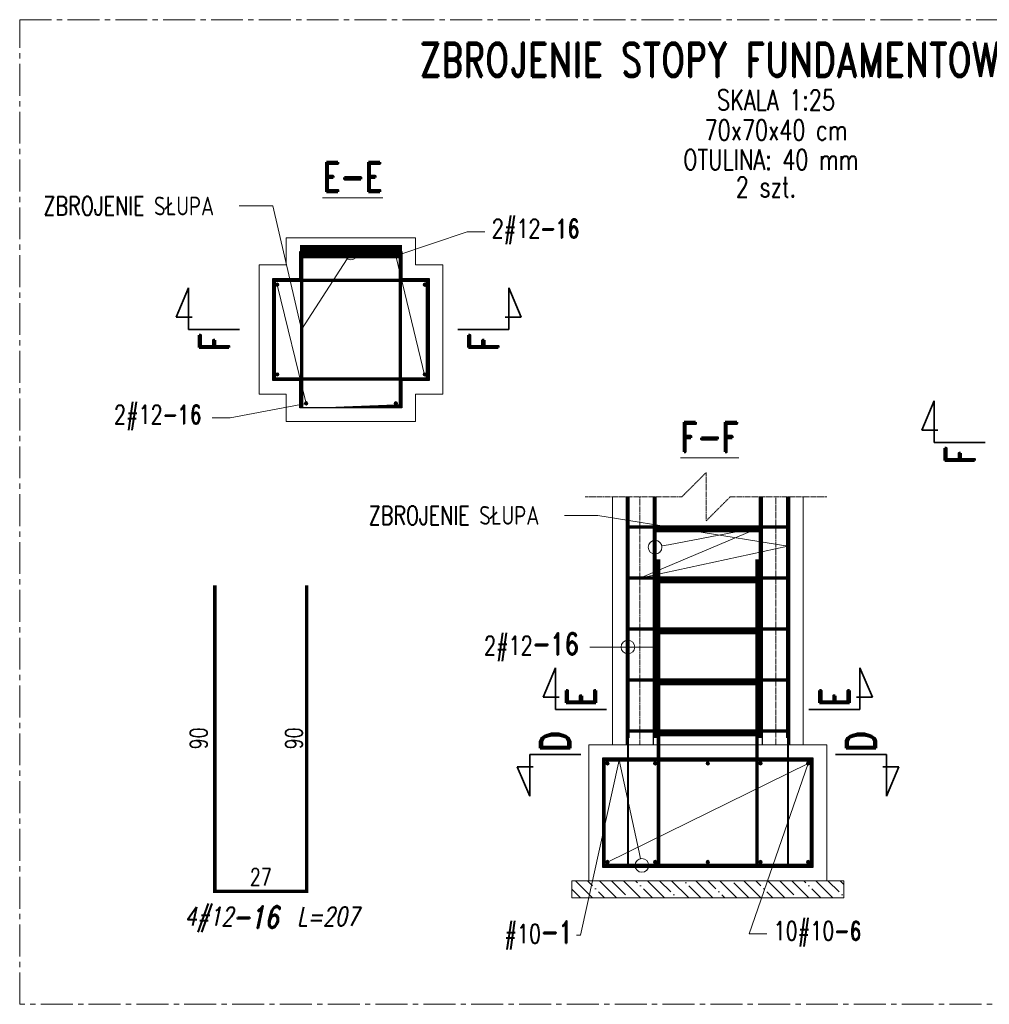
# Model space of a CAD drawing. Header units: millimetres. Extents: x -8 to 14965326, y -810 to 11054951.
# Tile 48 of 72: x 7507589 to 7507874, y 5557297 to 5557586. Entities that reach past the tile are written whole.
import ezdxf
from ezdxf import colors
from ezdxf.entities.mleader import LeaderData, LeaderLine
from ezdxf.enums import TextEntityAlignment as Align
from ezdxf.math import Vec2, Vec3

# ---------------------------------------------------------------- set-up
doc = ezdxf.new("R2010")
doc.units = ezdxf.units.MM
doc.header["$LTSCALE"] = 0.5
doc.header["$MEASUREMENT"] = 0
doc.linetypes.add('CENTER2', pattern=[1.125, 0.75, -0.125, 0.125, -0.125])
doc.linetypes.add('KRESKOWA', pattern=[0.75, 0.5, -0.25])
doc.layers.get('0').update_dxf_attribs({"linetype": 'CONTINUOUS', "lineweight": 13})
doc.layers.get('Defpoints').update_dxf_attribs({"linetype": 'CONTINUOUS'})
for name, color, linetype, lineweight in [('A_05-widok proj', 250, 'CONTINUOUS', 18), ('K_Cienkie przerywane', 252, 'KRESKOWA', 9), ('K_Fundamenty - widok', 40, 'CONTINUOUS', 15), ('K_Kreskowanie', 253, 'CONTINUOUS', 5), ('K_Opis', 7, 'CONTINUOUS', 9), ('K_Ściany - widok', 255, 'CONTINUOUS', 15), ('tkd_obszary_wykazu', 14, 'CENTER2', 9), ('tkd_opisy_zbr_wykaz', 7, 'CONTINUOUS', 9), ('tkd_przekroje', 100, 'CONTINUOUS', 35), ('tkd_urwania', 252, 'KRESKOWA', 9), ('tkd_zbr', 3, 'CONTINUOUS', 40), ('tkd_zbrojenie', 7, 'CONTINUOUS', 70)]:
    doc.layers.add(name, color=color, linetype=linetype, lineweight=lineweight)
doc.layers.add('K_Otulina', color=5, linetype='CONTINUOUS', lineweight=25, plot=False)
doc.layers.add('tkd_opis_sztuki', color=7, linetype='CONTINUOUS')
doc.layers.add('tkd_opisy_zbr', color=7, linetype='CONTINUOUS')
doc.styles.add('___K_OPIS_ROMAND', font='romand.shx', dxfattribs={"width": 0.75})
doc.styles.add('___K_OPIS_SIMPLEX', font='simplex.shx', dxfattribs={"width": 0.75})
doc.styles.add('TKD_1TXT', font='simplex.shx', dxfattribs={"width": 0.75, "height": 0.25})
doc.styles.add('TKD_2TXT', font='romand.shx', dxfattribs={"width": 0.75, "height": 0.25})
doc.styles.add('tkd_2txt035', font='romand.shx', dxfattribs={"width": 0.75, "height": 17.5})
doc.styles.add('tkd_zbr1', font='simplex.shx', dxfattribs={"width": 0.75})
doc.dimstyles.new('tkd_segmenty 1_25cm', dxfattribs={"dimtxt": 5, "dimasz": 1.25, "dimexe": 0, "dimexo": 0, "dimgap": 1.75, "dimtad": 1, "dimdec": 0, "dimdsep": 46, "dimtxsty": 'tkd_zbr1', "dimblk": 'NONE', "dimblk1": 'tkd_dim_arrow', "dimblk2": 'tkd_dim_arrow', "dimcen": 0.09, "dimse1": 1, "dimse2": 1, "dimsd1": 1, "dimsd2": 1, "dimclrd": 1, "dimclrt": 7, "dimadec": 0, "dimazin": 0, "dimtfac": 1, "dimtdec": 1, "dimtix": 1, "dimtmove": 2, "dimatfit": 3, "dimfxl": 10, "dimfxlon": 1, "dimtvp": 0.02, "dimtolj": 1, "dimtzin": 0, "dimarcsym": 0})

# ---------------------------------------------------------------- blocks, each defined once
blk = doc.blocks.new('tkd_opis_sztuki_050')
at = {"color": 3, "style": 'TKD_2TXT', "width": 0.75}
blk.add_attdef('NAZWA', text='', height=0.4, dxfattribs=at).set_placement((0.05286148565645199, -0.0002217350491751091), align=Align.CENTER)
at = {"color": 7, "style": 'TKD_1TXT', "width": 0.75}
blk.add_attdef('SZTUK', (1.521824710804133, 0.1265179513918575), '', height=0.24, dxfattribs=at)
for tag, p in [('UWAGA1', (0.05286148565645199, -0.3936741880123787)), ('UWAGA2', (0.05286148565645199, -0.7477367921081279)), ('UWAGA3', (0.05286148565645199, -1.095995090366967))]:
    blk.add_attdef(tag, text='', height=0.24, dxfattribs=at).set_placement(p, align=Align.CENTER)
blk = doc.blocks.new('tkd_rebar')
at = {"layer": 'tkd_zbrojenie'}
h = blk.add_hatch(color=0, dxfattribs=at)
h.paths.add_polyline_path([(0.3535533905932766, 0.3535533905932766, 0.4142135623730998), (-0.3535533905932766, 0.3535533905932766), (5.684341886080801e-14, 5.684341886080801e-14)])
h.paths.add_polyline_path([(0.3535533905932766, 0.3535533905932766), (0, 0), (0.3535533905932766, -0.3535533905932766, 0.1989123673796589), (0.5, 0, 0.1989123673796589)])
h.paths.add_polyline_path([(-5.684341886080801e-14, -2.842170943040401e-14), (-0.3535533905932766, 0.3535533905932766, 0.1989123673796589), (-0.5, 0, 0.1989123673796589), (-0.3535533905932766, -0.3535533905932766)])
h.paths.add_polyline_path([(0, -2.842170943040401e-14), (-0.3535533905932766, -0.3535533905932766, 0.4142135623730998), (0.3535533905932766, -0.3535533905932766)])
at = {"layer": 'tkd_zbrojenie', "color": 0, "lineweight": 5}
blk.add_circle((0, 0), 0.5, dxfattribs=at)
blk = doc.blocks.new('tkd_section_l')
for p, q in [((-0.599999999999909, 0), (-0.599999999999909, -0.4913917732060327)), ((0, 0), (-0.599999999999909, 0)), ((-0.7454255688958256, -0.146174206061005), (-0.5575830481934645, -0.146174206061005)), ((-0.599999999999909, -0.4913917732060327), (-0.7454255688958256, -0.146174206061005))]:
    blk.add_line(p, q)
blk = doc.blocks.new('_DotBlank')
at = {"color": 0, "linetype": 'ByBlock', "lineweight": -2}
blk.add_line((-0.5, 0), (-1, 0), dxfattribs=at)
blk.add_circle((0, 0), 0.5, dxfattribs=at)
blk = doc.blocks.new('_None')
blk = doc.blocks.new('tkd_zbr_wykaz')
at = {"layer": 'K_Opis', "transparency": 16777216, "style": 'TKD_1TXT', "oblique": 12, "width": 0.75}
blk.add_attdef('OPIS', text='', height=0.22, dxfattribs=at).set_placement((-0.4884859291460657, 0.01526206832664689), align=Align.RIGHT)
at = {"layer": 'K_Opis', "transparency": 16777216, "style": 'TKD_1TXT', "oblique": 12, "width": 0.75, "flags": 1}
for tag in ['KOMENTARZ', 'SREDNICA', 'STAL', 'SZT', 'TYP', 'G', 'H', 'A', 'D', 'C', 'B', 'K', 'E', 'F', 'I']:
    blk.add_attdef(tag, text='', height=0.22, dxfattribs=at).set_placement((0.4745581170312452, 0.01526747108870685), align=Align.RIGHT)
at = {"layer": 'K_Opis', "color": 3, "lineweight": 35, "transparency": 16777216, "style": 'TKD_2TXT', "oblique": 12, "width": 0.75}
blk.add_attdef('NR', (-0.4982019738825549, -0.01136634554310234), '', height=0.26, dxfattribs=at)
at = {"layer": 'K_Opis', "transparency": 16777216, "style": 'TKD_1TXT', "oblique": 12, "width": 0.75}
blk.add_attdef('UWAGI', (0.03466785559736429, 0.01526747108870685), '', height=0.22, dxfattribs=at)
blk = doc.blocks.new('*D566')
at = {"layer": 'Defpoints', "color": 0, "transparency": 16777216}
for p in [(7507646.172942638, 5557419.869935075), (7507646.172942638, 5557329.869935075), (7507646.172942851, 5557329.869935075)]:
    blk.add_point(p, dxfattribs=at)
at = {"layer": 'tkd_opisy_zbr', "color": 7, "transparency": 16777216, "insert": (7507641.92294285, 5557374.869935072), "char_height": 5, "attachment_point": 5, "rotation": 90, "style": 'tkd_zbr1'}
blk.add_mtext('\\A1;90', dxfattribs=at)
blk = doc.blocks.new('tkd_dim_arrow')
for p, q in [((-1, 0), (1, 0)), ((0, -1), (0, 1))]:
    blk.add_line(p, q)
at = {"const_width": 0.2}
blk.add_lwpolyline([(-0.8954183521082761, -0.8954183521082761), (0.8954183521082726, 0.8954183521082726)], dxfattribs=at)
blk = doc.blocks.new('*D567')
at = {"layer": 'Defpoints', "color": 0, "transparency": 16777216}
for p in [(7507646.672942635, 5557329.869935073), (7507673.672942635, 5557329.869935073), (7507673.672942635, 5557329.869935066)]:
    blk.add_point(p, dxfattribs=at)
at = {"layer": 'tkd_opisy_zbr', "color": 7, "transparency": 16777216, "insert": (7507660.172942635, 5557334.119935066), "char_height": 5, "attachment_point": 5, "style": 'tkd_zbr1'}
blk.add_mtext('\\A1;27', dxfattribs=at)
blk = doc.blocks.new('*D568')
at = {"layer": 'Defpoints', "color": 0, "transparency": 16777216}
for p in [(7507674.172942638, 5557419.869935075), (7507674.172942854, 5557419.869935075), (7507674.172942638, 5557329.869935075)]:
    blk.add_point(p, dxfattribs=at)
at = {"layer": 'tkd_opisy_zbr', "color": 7, "transparency": 16777216, "insert": (7507669.922942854, 5557374.869935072), "char_height": 5, "attachment_point": 5, "rotation": 90, "style": 'tkd_zbr1'}
blk.add_mtext('\\A1;90', dxfattribs=at)
blk = doc.blocks.new('tkd_section_p')
for p, q in [((-0.599999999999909, 0.4913917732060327), (-0.7454255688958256, 0.146174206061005)), ((-0.599999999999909, 0), (-0.599999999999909, 0.4913917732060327)), ((-0.7454255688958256, 0.146174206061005), (-0.5575830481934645, 0.146174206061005)), ((0, 0), (-0.599999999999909, 0))]:
    blk.add_line(p, q)

msp = doc.modelspace()

# ---------------------------------------------------------------- hatches: boundary and pattern name
at = {"layer": 'K_Kreskowanie'}
h = msp.add_hatch(dxfattribs=at)
h.set_pattern_fill('ANSI35', color=253, scale=20, angle=90)
h.set_pattern_definition([(135, (73.5607610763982, -885.7616472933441), (-3.535533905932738, -3.535533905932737), []), (135, (73.5607610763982, -882.2261133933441), (-3.535533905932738, -3.535533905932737), [6.25, -1.25, 0, -1.25])])
h.paths.add_polyline_path([(7507806.604126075, 5557333.000210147), (7507751.604126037, 5557333.000210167), (7507751.604126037, 5557328.000210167), (7507806.604126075, 5557328.000210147)])
h.paths.add_polyline_path([(7507831.604126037, 5557333.000210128), (7507806.604126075, 5557333.000210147), (7507806.604126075, 5557328.000210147), (7507831.604126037, 5557328.000210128)])

# ---------------------------------------------------------------- linework, layer by layer
at = {"layer": 'A_05-widok proj'}
msp.add_lwpolyline([(7507751.604126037, 5557328.000210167), (7507751.604126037, 5557333.000210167), (7507831.604126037, 5557333.000210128), (7507831.604126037, 5557328.000210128), (7507751.604126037, 5557328.000210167)], dxfattribs=at)
at = {"layer": 'K_Cienkie przerywane'}
for p, q in [((7507771.604125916, 5557373.000210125), (7507771.604125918, 5557445.930219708)), ((7507811.604125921, 5557445.930219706), (7507811.604125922, 5557373.000210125))]:
    msp.add_line(p, q, dxfattribs=at)
at = {"layer": 'K_Cienkie przerywane', "ltscale": 7, "const_width": 1}
for points in [[(7507701.189162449, 5557472.593613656), (7507701.189162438, 5557517.593613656), (7507672.189162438, 5557517.593613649), (7507672.189162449, 5557472.593613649)], [(7507664.189162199, 5557509.593613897), (7507709.189162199, 5557509.593613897), (7507709.189162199, 5557480.593613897), (7507664.189162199, 5557480.593613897)]]:
    msp.add_lwpolyline(points, close=True, dxfattribs=at)
for points in [[(7507768.104125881, 5557445.930219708), (7507768.104125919, 5557375.000210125)], [(7507776.104125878, 5557445.930219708), (7507776.104125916, 5557375.000210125)], [(7507807.104126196, 5557445.930219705), (7507807.104126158, 5557375.000210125)], [(7507815.104126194, 5557445.930219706), (7507815.104126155, 5557375.000210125)], [(7507767.604125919, 5557437.000210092), (7507815.604125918, 5557437.000210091)], [(7507776.104125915, 5557436.000210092), (7507807.104125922, 5557436.000210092)], [(7507767.604125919, 5557422.000210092), (7507815.604125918, 5557422.000210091)], [(7507776.104125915, 5557421.000210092), (7507807.104125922, 5557421.000210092)], [(7507767.604125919, 5557407.000210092), (7507815.604125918, 5557407.000210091)], [(7507776.104125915, 5557406.000210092), (7507807.104125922, 5557406.000210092)], [(7507767.604125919, 5557392.000210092), (7507815.604125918, 5557392.000210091)], [(7507776.104125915, 5557391.000210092), (7507807.104125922, 5557391.000210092)], [(7507767.604125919, 5557377.000210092), (7507815.604125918, 5557377.000210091)], [(7507776.104125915, 5557376.000210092), (7507807.104125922, 5557376.000210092)]]:
    msp.add_lwpolyline(points, dxfattribs=at)
at = {"layer": 'K_Fundamenty - widok'}
msp.add_lwpolyline([(7507756.604126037, 5557333.000210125), (7507826.604126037, 5557333.000210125), (7507826.604126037, 5557373.000210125), (7507756.604126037, 5557373.000210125)], close=True, dxfattribs=at)
at = {"layer": 'K_Otulina'}
for p, q in [((7507767.60412592, 5557445.930219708), (7507767.604125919, 5557373.000210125)), ((7507775.604125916, 5557373.000210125), (7507775.604125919, 5557445.930219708)), ((7507807.604125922, 5557445.930219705), (7507807.604125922, 5557373.000210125)), ((7507815.604125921, 5557445.930219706), (7507815.604125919, 5557373.000210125))]:
    msp.add_line(p, q, dxfattribs=at)
for points in [[(7507671.689162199, 5557518.093613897), (7507701.689162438, 5557518.093613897), (7507701.689162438, 5557510.093613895), (7507709.689162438, 5557510.093613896), (7507709.689162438, 5557480.093613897), (7507701.689162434, 5557480.093613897), (7507701.68916244, 5557472.093613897), (7507671.689162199, 5557472.093613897), (7507671.689162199, 5557480.093613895), (7507663.689162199, 5557480.093613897), (7507663.689162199, 5557510.093613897), (7507671.689162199, 5557510.093613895)], [(7507760.604126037, 5557337.000210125), (7507822.604126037, 5557337.000210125), (7507822.604126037, 5557369.000210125), (7507760.604126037, 5557369.000210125)]]:
    msp.add_lwpolyline(points, close=True, dxfattribs=at)
at = {"layer": 'K_Ściany - widok'}
for p, q in [((7507763.60412592, 5557445.930219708), (7507763.604125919, 5557373.000210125)), ((7507819.604125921, 5557445.930219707), (7507819.604125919, 5557373.000210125))]:
    msp.add_line(p, q, dxfattribs=at)
msp.add_lwpolyline([(7507667.689162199, 5557522.093613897), (7507705.689162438, 5557522.093613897), (7507705.689162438, 5557514.093613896), (7507713.689162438, 5557514.093613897), (7507713.689162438, 5557476.093613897), (7507705.689162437, 5557476.093613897), (7507705.689162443, 5557468.093613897), (7507667.689162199, 5557468.093613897), (7507667.689162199, 5557476.093613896), (7507659.689162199, 5557476.093613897), (7507659.689162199, 5557514.093613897), (7507667.689162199, 5557514.093613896)], close=True, dxfattribs=at)
at = {"layer": 'tkd_obszary_wykazu', "ltscale": 25}
msp.add_lwpolyline([(7507589.297460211, 5557586.226712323), (7507998.634519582, 5557586.226712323), (7507998.634519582, 5557296.655864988), (7507589.297460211, 5557296.655864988)], close=True, dxfattribs=at)
at = {"layer": 'tkd_urwania'}
msp.add_lwpolyline([(7507755.568145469, 5557445.930219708), (7507784.007412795, 5557445.930219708), (7507791.117229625, 5557453.040036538), (7507791.117229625, 5557438.820402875), (7507798.227046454, 5557445.930219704), (7507826.666313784, 5557445.930219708)], dxfattribs=at)
at = {"layer": 'tkd_zbr'}
for p, q in [((7507768.10412592, 5557427.500210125), (7507768.10412592, 5557337.500210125)), ((7507815.104126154, 5557427.500210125), (7507815.104126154, 5557337.500210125))]:
    msp.add_line(p, q, dxfattribs=at)
at = {"layer": 'tkd_zbr', "const_width": 1}
for points in [[(7507777.104126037, 5557427.500210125), (7507777.104126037, 5557337.500210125), (7507806.104126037, 5557337.500210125), (7507806.104126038, 5557427.500210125)], [(7507646.672942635, 5557419.869935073), (7507646.672942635, 5557329.869935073), (7507673.672942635, 5557329.869935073), (7507673.672942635, 5557419.869935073)], [(7507822.104126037, 5557338.500210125), (7507822.104126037, 5557368.500210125), (7507761.104126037, 5557368.500210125), (7507761.104126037, 5557338.500210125)], [(7507822.104126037, 5557367.500210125), (7507822.104126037, 5557337.500210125), (7507761.104126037, 5557337.500210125), (7507761.104126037, 5557367.500210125)]]:
    msp.add_lwpolyline(points, dxfattribs=at)

# ---------------------------------------------------------------- block references
at = {"layer": 'tkd_opis_sztuki'}
ref = msp.add_blockref('tkd_opis_sztuki_050', (7507810.326367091, 5557569.456310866), dxfattribs=dict(at, xscale=25, yscale=25, zscale=25))
ref.add_attrib('NAZWA', 'ZBROJENIE STOPY FUNDAMENTOWEJ F0.2', dxfattribs={"layer": '0', "color": 3, "height": 10, "style": 'TKD_2TXT', "width": 0.7500000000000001}).set_placement((7507811.647904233, 5557569.45076749), align=Align.CENTER)
ref.add_attrib('UWAGA1', 'SKALA 1:25', dxfattribs={"layer": '0', "color": 7, "height": 6, "style": 'TKD_1TXT', "width": 0.75}).set_placement((7507811.647904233, 5557559.614456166), align=Align.CENTER)
ref.add_attrib('UWAGA2', '70x70x40 cm', dxfattribs={"layer": '0', "color": 7, "height": 6, "style": 'TKD_1TXT', "width": 0.75}).set_placement((7507811.647904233, 5557550.762891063), align=Align.CENTER)
ref.add_attrib('UWAGA3', 'OTULINA: 40 mm ', dxfattribs={"layer": '0', "color": 7, "height": 6, "style": 'TKD_1TXT', "width": 0.75}).set_placement((7507811.647904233, 5557542.056433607), align=Align.CENTER)
ref.add_attrib('SZTUK', '2 szt.', (7507799.839059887, 5557534.040206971), dxfattribs={"layer": '0', "color": 7, "height": 6, "style": 'TKD_1TXT', "width": 0.75})
at = {"layer": 'tkd_opisy_zbr_wykaz', "xscale": 25, "yscale": 25, "zscale": 25}
msp.add_blockref('tkd_zbr_wykaz', (7507664.349483, 5557319.360197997), dxfattribs=at).add_auto_attribs({'OPIS': '4#12', 'NR': '-16', 'UWAGI': '  L=207'})
at = {"layer": 'tkd_przekroje', "yscale": 25, "zscale": 25}
for name, p, xscale in [('tkd_section_p', (7507653.940782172, 5557495.093613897), 25), ('tkd_section_p', (7507873.171901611, 5557461.855199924), 25), ('tkd_section_p', (7507761.82880055, 5557383.370770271), 25), ('tkd_section_l', (7507754.233505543, 5557370.157012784), 25), ('tkd_section_l', (7507829.127772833, 5557370.157012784), -25)]:
    msp.add_blockref(name, p, dxfattribs=dict(at, xscale=xscale))
at = {"layer": 'tkd_przekroje', "xscale": 25, "yscale": 25, "zscale": 25, "rotation": 180}
for p in [(7507718.119248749, 5557495.093613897), (7507821.353347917, 5557383.370770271)]:
    msp.add_blockref('tkd_section_l', p, dxfattribs=at)
at = {"layer": 'tkd_zbrojenie', "xscale": -1}
for p, rotation in [((7507673.4891622, 5557516.793613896), 180), ((7507708.389162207, 5557508.293614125), 89.99999998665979), ((7507664.989162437, 5557481.893613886), 270.0000000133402), ((7507762.104126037, 5557338.500210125), 180), ((7507776.104126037, 5557338.500210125), 180), ((7507791.604126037, 5557338.500210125), 180)]:
    msp.add_blockref('tkd_rebar', p, dxfattribs=dict(at, rotation=rotation))
at = {"layer": 'tkd_zbrojenie'}
for p, rotation in [((7507699.889162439, 5557516.793613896), 180), ((7507664.98916243, 5557508.293614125), 270.0000000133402), ((7507708.389162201, 5557481.893613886), 89.9999999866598), ((7507807.104126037, 5557338.500210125), 180), ((7507821.104126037, 5557338.500210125), 180)]:
    msp.add_blockref('tkd_rebar', p, dxfattribs=dict(at, rotation=rotation))
for p in [(7507673.4891622, 5557473.393613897), (7507762.104126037, 5557367.500210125), (7507776.104126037, 5557367.500210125), (7507791.604126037, 5557367.500210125)]:
    msp.add_blockref('tkd_rebar', p, dxfattribs=at)
at = {"layer": 'tkd_zbrojenie', "xscale": -1}
for p in [(7507699.889162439, 5557473.393613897), (7507807.104126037, 5557367.500210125), (7507821.104126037, 5557367.500210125)]:
    msp.add_blockref('tkd_rebar', p, dxfattribs=at)

# ---------------------------------------------------------------- texts
at = {"layer": 'K_Opis', "char_height": 8.75, "attachment_point": 5, "style": '___K_OPIS_ROMAND'}
for s, insert in [('{\\L\\C2;E-E}', (7507687.212448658, 5557539.99617929)), ('{\\L\\C2;F-F}', (7507792.111532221, 5557463.49004493))]:
    msp.add_mtext_dynamic_manual_height_columns(s, width=29.72505581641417, gutter_width=12.5, heights=[0], dxfattribs=dict(at, insert=insert))
at = {"layer": 'tkd_przekroje', "style": 'tkd_2txt035', "width": 0.8}
for s, p in [('F', (7507646.440782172, 5557491.343613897)), ('F', (7507725.619248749, 5557491.343613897)), ('F', (7507865.671901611, 5557458.105199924)), ('E', (7507754.32880055, 5557386.952901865)), ('E', (7507828.853347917, 5557386.952901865)), ('D', (7507746.733505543, 5557373.907012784)), ('D', (7507836.627772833, 5557373.907012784))]:
    msp.add_text(s, height=8.75, rotation=90, dxfattribs=at).set_placement(p, align=Align.MIDDLE_CENTER)

# ---------------------------------------------------------------- dimensions: what is measured, and where the dimension line sits
at = {"layer": 'tkd_opisy_zbr'}
for p1, p2, distance, picture, middle in [((7507646.172942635, 5557419.869935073), (7507646.172942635, 5557329.869935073), 2.1606683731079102e-07, '*D566', (7507641.92294285, 5557374.869935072)), ((7507674.172942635, 5557329.869935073), (7507674.172942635, 5557419.869935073), -2.1979212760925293e-07, '*D568', (7507669.922942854, 5557374.869935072)), ((7507646.672942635, 5557329.869935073), (7507673.672942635, 5557329.869935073), -6.51925802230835e-09, '*D567', (7507660.172942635, 5557334.119935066))]:
    dim = msp.add_aligned_dim(p1=p1, p2=p2, distance=distance, dimstyle='tkd_segmenty 1_25cm', dxfattribs=at)
    dim.commit()
    dim.dimension.update_dxf_attribs({"geometry": picture, "text_midpoint": middle})

# ---------------------------------------------------------------- leaders
at = {"layer": 'K_Opis', "lineweight": 5}
ml = msp.add_multileader_mtext('Standard', dxfattribs=at)
ml.set_content('ZBROJENIE SŁUPA', color=256, style='___K_OPIS_SIMPLEX')
ml.set_leader_properties(color=7, linetype='CONTINUOUS', lineweight=9)
ml.set_arrow_properties(name='DOTBLANK')
ml.build(insert=Vec2(0, 0))
ml.multileader.update_dxf_attribs({"text_left_attachment_type": 2, "text_right_attachment_type": 2, "dogleg_length": 16})
ctx = ml.context
ctx.base_point, ctx.char_height, ctx.plane_origin = Vec3(7507594.260387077, 5557531.440877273), 5.5, Vec3(7509660.030429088, 5557430.14228445)
ctx.left_attachment, ctx.right_attachment = 2, 2
notes = []
notes.append((ctx, [(0, (1, 1, 0), (7507663.68801191, 5557531.440877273), (-1, 0), 9.838339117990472, [(2, [(7507686.689162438, 5557517.593613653), (7507672.189162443, 5557495.093613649)], 0, [])])]))
ctx.mtext.insert, ctx.mtext.flow_direction = Vec3(7507596.260387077, 5557534.190877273), 5
ml = msp.add_multileader_mtext('Standard', dxfattribs=at)
ml.set_content('2#12{\\Fromand|c238;\\C50;-16}', color=256, style='___K_OPIS_SIMPLEX')
ml.set_leader_properties(color=7, linetype='CONTINUOUS', lineweight=9)
ml.set_arrow_properties(name='NONE')
ml.build(insert=Vec2(0, 0))
ml.multileader.update_dxf_attribs({"text_left_attachment_type": 2, "text_right_attachment_type": 2, "dogleg_length": 16, "arrow_head_size": 3})
ctx = ml.context
ctx.base_point, ctx.char_height, ctx.arrow_head_size, ctx.plane_origin = Vec3(7507726.092789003, 5557523.88597062), 5.5, 3, Vec3(7509649.971665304, 5557441.386477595)
ctx.left_attachment, ctx.right_attachment = 2, 2
notes.append((ctx, [(1, (1, 1, 0), (7507720.870142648, 5557523.88597062), (1, 0), 5.222646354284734, [(3, [(7507708.389162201, 5557481.393613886), (7507699.889162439, 5557516.793613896)], 0, [])])]))
ctx.mtext.insert, ctx.mtext.flow_direction = Vec3(7507728.092789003, 5557527.552637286), 5
ml = msp.add_multileader_mtext('Standard', dxfattribs=at)
ml.set_content('2#12{\\Fromand|c238;\\C50;-16}', color=256, style='___K_OPIS_SIMPLEX')
ml.set_leader_properties(color=7, linetype='CONTINUOUS', lineweight=9)
ml.set_arrow_properties(name='NONE')
ml.build(insert=Vec2(0, 0))
ml.multileader.update_dxf_attribs({"text_left_attachment_type": 2, "text_right_attachment_type": 2, "dogleg_length": 16, "arrow_head_size": 3})
ctx = ml.context
ctx.base_point, ctx.char_height, ctx.arrow_head_size, ctx.plane_origin = Vec3(7507615.008203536, 5557469.172435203), 5.5, 3, Vec3(7509556.530761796, 5557389.919667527)
ctx.left_attachment, ctx.right_attachment = 2, 2
notes.append((ctx, [(0, (1, 1, 0), (7507651.141564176, 5557469.172435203), (-1, 0), 5.222646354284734, [(0, [(7507664.98916243, 5557508.293614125), (7507673.4891622, 5557473.393613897)], 0, [])])]))
ctx.mtext.insert, ctx.mtext.flow_direction = Vec3(7507617.008203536, 5557472.83910187), 5
ml = msp.add_multileader_mtext('Standard', dxfattribs=at)
ml.set_content('ZBROJENIE SŁUPA', color=256, style='___K_OPIS_SIMPLEX')
ml.set_leader_properties(color=7, linetype='CONTINUOUS', lineweight=9)
ml.set_arrow_properties(name='DOTBLANK')
ml.build(insert=Vec2(0, 0))
ml.multileader.update_dxf_attribs({"text_left_attachment_type": 2, "text_right_attachment_type": 2, "dogleg_length": 16})
ctx = ml.context
ctx.base_point, ctx.char_height, ctx.plane_origin = Vec3(7507689.880358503, 5557440.446710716), 5.5, Vec3(7509743.812061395, 5557334.70161727)
ctx.left_attachment, ctx.right_attachment = 2, 2
notes.append((ctx, [(0, (1, 1, 0), (7507759.307983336, 5557440.446710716), (-1, 0), 9.838339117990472, [(4, [(7507776.104125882, 5557431.074361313), (7507807.104126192, 5557437.000210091), (7507771.604125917, 5557422.000210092), (7507815.104126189, 5557431.42185356)], 0, [])])]))
ctx.mtext.insert, ctx.mtext.flow_direction = Vec3(7507691.880358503, 5557443.196710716), 5
ml = msp.add_multileader_mtext('Standard', dxfattribs=at)
ml.set_content('2#12{\\Fromand|c238;\\H1.1818x;\\C50;-16}', color=256, style='___K_OPIS_SIMPLEX')
ml.set_leader_properties(color=7, linetype='CONTINUOUS', lineweight=9)
ml.set_arrow_properties(name='DOTBLANK')
ml.build(insert=Vec2(0, 0))
ml.multileader.update_dxf_attribs({"text_left_attachment_type": 2, "text_right_attachment_type": 2, "dogleg_length": 16})
ctx = ml.context
ctx.base_point, ctx.char_height, ctx.plane_origin = Vec3(7507723.810220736, 5557401.726856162), 5.5, Vec3(7509732.812061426, 5557299.428263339)
ctx.left_attachment, ctx.right_attachment = 2, 2
notes.append((ctx, [(0, (1, 1, 0), (7507758.146322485, 5557401.726856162), (-1, 0), 1.211323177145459, [(1, [(7507768.10412592, 5557401.726856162), (7507777.104126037, 5557401.726856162)], 0, [])])]))
ctx.mtext.insert, ctx.mtext.flow_direction = Vec3(7507725.810220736, 5557405.893472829), 5
ml = msp.add_multileader_mtext('Standard', dxfattribs=at)
ml.set_content('#10{\\Fromand|c238;\\H1.18182x;\\C50;-1}', color=256, style='___K_OPIS_SIMPLEX')
ml.set_leader_properties(color=7, linetype='CONTINUOUS', lineweight=9)
ml.set_arrow_properties(name='DOTBLANK')
ml.build(insert=Vec2(0, 0))
ml.multileader.update_dxf_attribs({"text_left_attachment_type": 2, "text_right_attachment_type": 2, "dogleg_length": 16})
ctx = ml.context
ctx.base_point, ctx.char_height, ctx.plane_origin = Vec3(7507729.800741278, 5557316.984961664), 5.5, Vec3(7509734.312061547, 5557214.686368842)
ctx.left_attachment, ctx.right_attachment = 2, 2
notes.append((ctx, [(0, (1, 1, 0), (7507754.172791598, 5557316.984961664), (-1, 0), 1.211323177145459, [(1, [(7507772.239063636, 5557337.500210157), (7507765.503221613, 5557368.500210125)], 0, [])])]))
ctx.mtext.insert, ctx.mtext.flow_direction = Vec3(7507731.800741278, 5557321.151633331), 5
ml = msp.add_multileader_mtext('Standard', dxfattribs=at)
ml.set_content('10#10{\\Fromand|c238;\\C50;-6}', color=256, style='___K_OPIS_SIMPLEX')
ml.set_leader_properties(color=7, linetype='CONTINUOUS', lineweight=9)
ml.set_arrow_properties(name='NONE')
ml.build(insert=Vec2(0, 0))
ml.multileader.update_dxf_attribs({"text_left_attachment_type": 2, "text_right_attachment_type": 2, "dogleg_length": 16, "arrow_head_size": 3})
ctx = ml.context
ctx.base_point, ctx.char_height, ctx.arrow_head_size, ctx.plane_origin = Vec3(7507808.963447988, 5557317.344351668), 5.5, 3, Vec3(7509741.566396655, 5557307.245159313)
ctx.left_attachment, ctx.right_attachment = 2, 2
notes.append((ctx, [(1, (1, 1, 0), (7507803.740801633, 5557317.344351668), (1, 0), 5.222646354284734, [(3, [(7507762.104126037, 5557338.500210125), (7507821.104126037, 5557367.500210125)], 0, [])])]))
ctx.mtext.insert, ctx.mtext.flow_direction = Vec3(7507810.963447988, 5557321.011018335), 5
for ctx, leaders in notes:
    for number, flags, end, landing, length, lines in leaders:
        leader = LeaderData()
        leader.index, (leader.has_last_leader_line, leader.has_dogleg_vector, leader.attachment_direction) = number, flags
        leader.last_leader_point, leader.dogleg_vector, leader.dogleg_length = Vec3(end), Vec3(landing), length
        for number, points, colour, breaks in lines:
            line = LeaderLine()
            line.index, line.vertices, line.color, line.breaks = number, Vec3.list(points), colors.encode_raw_color(colour), breaks
            leader.lines.append(line)
        ctx.leaders.append(leader)

doc.saveas('drawing.dxf')
